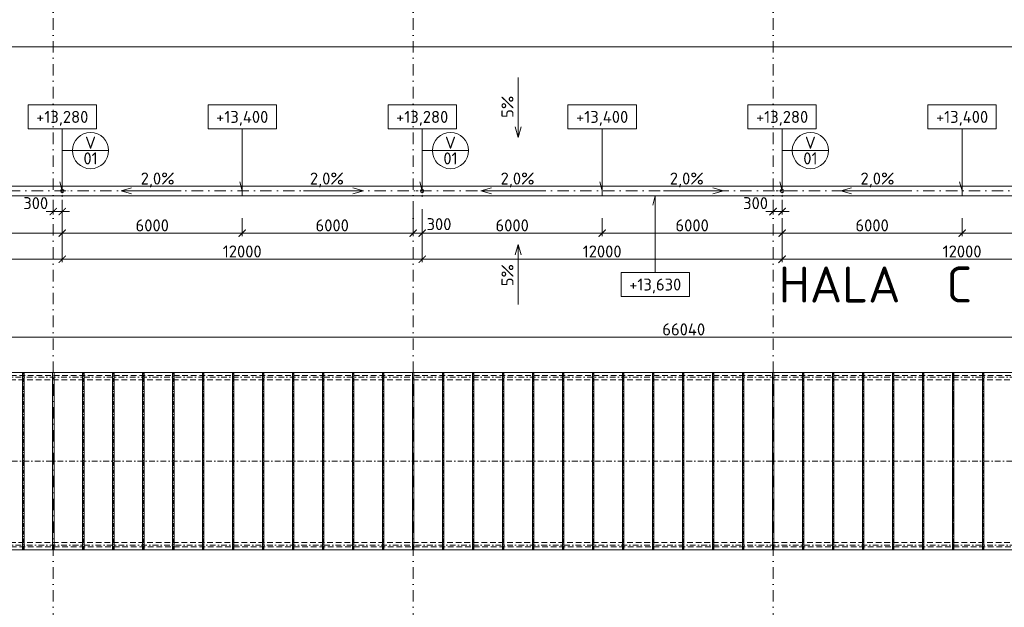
# Model space of a CAD drawing. Header units: millimetres. Extents: x 5450 to 1919026, y -34905 to 130825.
# Tile 126 of 154: x 157218 to 190045, y 79601 to 99176. Entities that reach past the tile are written whole.
import ezdxf
from ezdxf.enums import TextEntityAlignment as Align

# ---------------------------------------------------------------- set-up
doc = ezdxf.new("R2010")
doc.units = ezdxf.units.MM
for name, pattern in [('CENTERX2', [101.6, 63.5, -12.7, 12.7, -12.7]), ('DASHDOT', [25.4, 12.7, -6.35, 0, -6.35]), ('ČÁRKOVANÁ', [19.05, 12.7, -6.35])]:
    doc.linetypes.add(name, pattern=pattern)
doc.layers.get('Defpoints').update_dxf_attribs({"color": 8})
for name, color, linetype, lineweight in [('A99_N_kce-pohl', 1, 'Continuous', 9), ('A99_N_koty-200', 5, 'Continuous', 5), ('A99_N_koty-vysk', 160, 'Continuous', 5), ('A99_N_txt-popis-200', 240, 'Continuous', 5), ('A99_N_znaceni 200', 5, 'Continuous', 5), ('A99_S_osy', 1, 'CENTERX2', 5)]:
    doc.layers.add(name, color=color, linetype=linetype, lineweight=lineweight)
doc.styles.add('A99_kota', font='isocpeur.ttf', dxfattribs={"height": 2})
doc.styles.add('A99_popis', font='isocpeur.ttf')
doc.styles.add('ad_popis 100', font='isocpeur.ttf', dxfattribs={"height": 200})
doc.dimstyles.new('A99_kota_200 new', dxfattribs={"dimscale": 200, "dimtxt": 2, "dimasz": 1.2, "dimexe": 0.5, "dimexo": 1.5, "dimgap": 0.3, "dimtad": 1, "dimdec": 0, "dimzin": 3, "dimdsep": 46, "dimtxsty": 'A99_kota', "dimblk": 'ARCHTICK', "dimcen": 2.5, "dimazin": 2, "dimtfac": 0.75, "dimtdec": 0, "dimtmove": 2, "dimatfit": 0, "dimfxl": 4, "dimfxlon": 1, "dimtolj": 1, "dimtzin": 0, "dimlwd": 5, "dimlwe": 5, "dimarcsym": 0})

# ---------------------------------------------------------------- blocks, each defined once
blk = doc.blocks.new('*U20')
at = {"color": 0, "linetype": 'ByBlock'}
for p, q in [((5.7, -4), (5.7, -14.35)), ((5.7, -14.35), (5.29, -12.8))]:
    blk.add_line(p, q, dxfattribs=at)
blk.add_lwpolyline([(0, -4), (11.4, -4), (11.4, 0), (0, 0)], close=True, dxfattribs=at)
at = {"color": 0, "linetype": 'ByBlock', "style": 'A99_kota'}
for tag, p in [('VYSKA', (5.7, -2.24)), ('VYSKA_POPIS1', (5.7, -6.04)), ('VYSKA_POPIS2', (5.9, -9.54)), ('VYSKA_POPIS3', (5.9, -13.04))]:
    blk.add_attdef(tag, text='', height=2, dxfattribs=at).set_placement(p, align=Align.MIDDLE)
blk = doc.blocks.new('*U14')
at = {"color": 0, "linetype": 'ByBlock'}
blk.add_line((-3.02, 0), (3.02, 0), dxfattribs=at)
blk.add_circle((0, 0), 3.02, dxfattribs=at)
at = {"color": 0, "linetype": 'ByBlock', "style": 'A99_popis'}
for tag, p in [('KATEGORIE', (0, 1.31)), ('PRVEK', (0, -1.3))]:
    blk.add_attdef(tag, text='', height=2, dxfattribs=at).set_placement(p, align=Align.MIDDLE_CENTER)
blk = doc.blocks.new('*U21')
at = {"color": 0, "linetype": 'ByBlock'}
for p, q in [((5.7, 12.75), (5.29, 11.2)), ((5.7, 0), (5.7, 12.75))]:
    blk.add_line(p, q, dxfattribs=at)
blk.add_lwpolyline([(0, -4), (11.4, -4), (11.4, 0), (0, 0)], close=True, dxfattribs=at)
at = {"color": 0, "linetype": 'ByBlock', "style": 'A99_kota'}
for tag, p in [('VYSKA', (5.7, -2.24)), ('VYSKA_POPIS1', (5.7, -6.04)), ('VYSKA_POPIS2', (5.9, -9.54)), ('VYSKA_POPIS3', (5.9, -13.04))]:
    blk.add_attdef(tag, text='', height=2, dxfattribs=at).set_placement(p, align=Align.MIDDLE)
blk = doc.blocks.new('_ArchTick')
at = {"color": 0, "linetype": 'ByBlock', "const_width": 0.15}
blk.add_lwpolyline([(-0.5, -0.5), (0.5, 0.5)], dxfattribs=at)
blk = doc.blocks.new('*D1239')
at = {"layer": 'A99_N_koty-200', "color": 0, "linetype": 'Continuous', "lineweight": 5, "transparency": 16777216}
for p, q in [((73647, 98275), (73647, 98375)), ((73647, 98275), (206227, 98275)), ((206227, 98275), (206227, 98175))]:
    blk.add_line(p, q, dxfattribs=at)
at = {"layer": 'Defpoints', "color": 0, "linetype": 'Continuous', "lineweight": 18, "transparency": 16777216}
for p in [(206227, 98275), (206227, 98275), (73647, 98070)]:
    blk.add_point(p, dxfattribs=at)
at = {"layer": 'A99_N_koty-200', "color": 0, "linetype": 'Continuous', "lineweight": 5, "transparency": 16777216, "xscale": 240, "yscale": 240, "zscale": 240, "rotation": 180}
blk.add_blockref('_ArchTick', (73647, 98275), dxfattribs=at)
at = {"layer": 'A99_N_koty-200', "color": 0, "linetype": 'Continuous', "lineweight": 5, "transparency": 16777216, "xscale": 240, "yscale": 240, "zscale": 240}
blk.add_blockref('_ArchTick', (206227, 98275), dxfattribs=at)
at = {"layer": 'A99_N_koty-200', "color": 0, "linetype": 'Continuous', "transparency": 16777216, "insert": (144737, 98575), "char_height": 400, "attachment_point": 5, "style": 'A99_kota'}
blk.add_mtext('\\A1;132580', dxfattribs=at)
blk = doc.blocks.new('*D1391')
at = {"layer": 'A99_N_koty-200', "color": 0, "linetype": 'Continuous', "lineweight": 5, "transparency": 16777216}
for p, q in [((158337, 93170), (158337, 92683)), ((158637, 93170), (158637, 92683)), ((158337, 92783), (158097, 92783)), ((158337, 92783), (158637, 92783)), ((158637, 92783), (158877, 92783))]:
    blk.add_line(p, q, dxfattribs=at)
at = {"layer": 'Defpoints', "color": 0, "linetype": 'Continuous', "lineweight": 18, "transparency": 16777216}
for p in [(158337, 93470), (158637, 93470), (158637, 92783)]:
    blk.add_point(p, dxfattribs=at)
at = {"layer": 'A99_N_koty-200', "color": 0, "linetype": 'Continuous', "lineweight": 5, "transparency": 16777216, "xscale": 240, "yscale": 240, "zscale": 240}
blk.add_blockref('_ArchTick', (158337, 92783), dxfattribs=at)
at = {"layer": 'A99_N_koty-200', "color": 0, "linetype": 'Continuous', "lineweight": 5, "transparency": 16777216, "xscale": 240, "yscale": 240, "zscale": 240, "rotation": 180}
blk.add_blockref('_ArchTick', (158637, 92783), dxfattribs=at)
at = {"layer": 'A99_N_koty-200', "color": 0, "linetype": 'Continuous', "transparency": 16777216, "insert": (157752, 93065), "char_height": 400, "attachment_point": 5, "style": 'A99_kota'}
blk.add_mtext('\\A1;300', dxfattribs=at)
blk = doc.blocks.new('*D1395')
at = {"layer": 'A99_N_koty-200', "color": 0, "linetype": 'Continuous', "lineweight": 5, "transparency": 16777216}
for p, q in [((146637, 91995), (146637, 91095)), ((158637, 91995), (158637, 91095)), ((146637, 91195), (158637, 91195))]:
    blk.add_line(p, q, dxfattribs=at)
at = {"layer": 'Defpoints', "color": 0, "linetype": 'Continuous', "lineweight": 18, "transparency": 16777216}
for p in [(146637, 93470), (158637, 93470), (158637, 91195)]:
    blk.add_point(p, dxfattribs=at)
at = {"layer": 'A99_N_koty-200', "color": 0, "linetype": 'Continuous', "lineweight": 5, "transparency": 16777216, "xscale": 240, "yscale": 240, "zscale": 240, "rotation": 180}
blk.add_blockref('_ArchTick', (146637, 91195), dxfattribs=at)
at = {"layer": 'A99_N_koty-200', "color": 0, "linetype": 'Continuous', "lineweight": 5, "transparency": 16777216, "xscale": 240, "yscale": 240, "zscale": 240}
blk.add_blockref('_ArchTick', (158637, 91195), dxfattribs=at)
at = {"layer": 'A99_N_koty-200', "color": 0, "linetype": 'Continuous', "transparency": 16777216, "insert": (152637, 91455), "char_height": 400, "attachment_point": 5, "style": 'A99_kota'}
blk.add_mtext('\\A1;12000', dxfattribs=at)
blk = doc.blocks.new('*D1397')
at = {"layer": 'A99_N_koty-200', "color": 0, "linetype": 'Continuous', "lineweight": 5, "transparency": 16777216}
for p, q in [((182337, 93170), (182337, 92683)), ((182637, 93170), (182637, 92683)), ((182337, 92783), (182097, 92783)), ((182337, 92783), (182637, 92783)), ((182637, 92783), (182877, 92783))]:
    blk.add_line(p, q, dxfattribs=at)
at = {"layer": 'Defpoints', "color": 0, "linetype": 'Continuous', "lineweight": 18, "transparency": 16777216}
for p in [(182337, 93470), (182637, 93470), (182637, 92783)]:
    blk.add_point(p, dxfattribs=at)
at = {"layer": 'A99_N_koty-200', "color": 0, "linetype": 'Continuous', "lineweight": 5, "transparency": 16777216, "xscale": 240, "yscale": 240, "zscale": 240}
blk.add_blockref('_ArchTick', (182337, 92783), dxfattribs=at)
at = {"layer": 'A99_N_koty-200', "color": 0, "linetype": 'Continuous', "lineweight": 5, "transparency": 16777216, "xscale": 240, "yscale": 240, "zscale": 240, "rotation": 180}
blk.add_blockref('_ArchTick', (182637, 92783), dxfattribs=at)
at = {"layer": 'A99_N_koty-200', "color": 0, "linetype": 'Continuous', "transparency": 16777216, "insert": (181752, 93065), "char_height": 400, "attachment_point": 5, "style": 'A99_kota'}
blk.add_mtext('\\A1;300', dxfattribs=at)
blk = doc.blocks.new('*D1399')
at = {"layer": 'A99_N_koty-200', "color": 0, "linetype": 'Continuous', "lineweight": 5, "transparency": 16777216}
for p, q in [((170337, 92865), (170337, 91965)), ((170637, 92865), (170637, 91965)), ((170337, 92065), (170097, 92065)), ((170337, 92065), (170637, 92065)), ((170637, 92065), (170877, 92065))]:
    blk.add_line(p, q, dxfattribs=at)
at = {"layer": 'Defpoints', "color": 0, "linetype": 'Continuous', "lineweight": 18, "transparency": 16777216}
for p in [(170337, 93350), (170637, 93470), (170637, 92065)]:
    blk.add_point(p, dxfattribs=at)
at = {"layer": 'A99_N_koty-200', "color": 0, "linetype": 'Continuous', "lineweight": 5, "transparency": 16777216, "xscale": 240, "yscale": 240, "zscale": 240}
blk.add_blockref('_ArchTick', (170337, 92065), dxfattribs=at)
at = {"layer": 'A99_N_koty-200', "color": 0, "linetype": 'Continuous', "lineweight": 5, "transparency": 16777216, "xscale": 240, "yscale": 240, "zscale": 240, "rotation": 180}
blk.add_blockref('_ArchTick', (170637, 92065), dxfattribs=at)
at = {"layer": 'A99_N_koty-200', "color": 0, "linetype": 'Continuous', "transparency": 16777216, "insert": (171197, 92365), "char_height": 400, "attachment_point": 5, "style": 'A99_kota'}
blk.add_mtext('\\A1;300', dxfattribs=at)
blk = doc.blocks.new('*D1401')
at = {"layer": 'A99_N_koty-200', "color": 0, "linetype": 'Continuous', "lineweight": 5, "transparency": 16777216}
for p, q in [((170637, 91995), (170637, 91095)), ((182637, 91995), (182637, 91095)), ((170637, 91195), (182637, 91195))]:
    blk.add_line(p, q, dxfattribs=at)
at = {"layer": 'Defpoints', "color": 0, "linetype": 'Continuous', "lineweight": 18, "transparency": 16777216}
for p in [(170637, 93470), (182637, 93470), (182637, 91195)]:
    blk.add_point(p, dxfattribs=at)
at = {"layer": 'A99_N_koty-200', "color": 0, "linetype": 'Continuous', "lineweight": 5, "transparency": 16777216, "xscale": 240, "yscale": 240, "zscale": 240, "rotation": 180}
blk.add_blockref('_ArchTick', (170637, 91195), dxfattribs=at)
at = {"layer": 'A99_N_koty-200', "color": 0, "linetype": 'Continuous', "lineweight": 5, "transparency": 16777216, "xscale": 240, "yscale": 240, "zscale": 240}
blk.add_blockref('_ArchTick', (182637, 91195), dxfattribs=at)
at = {"layer": 'A99_N_koty-200', "color": 0, "linetype": 'Continuous', "transparency": 16777216, "insert": (176637, 91455), "char_height": 400, "attachment_point": 5, "style": 'A99_kota'}
blk.add_mtext('\\A1;12000', dxfattribs=at)
blk = doc.blocks.new('*D1403')
at = {"layer": 'A99_N_koty-200', "color": 0, "linetype": 'Continuous', "lineweight": 5, "transparency": 16777216}
for p, q in [((170637, 92560), (170637, 91965)), ((176637, 92560), (176637, 91965)), ((170637, 92065), (176637, 92065))]:
    blk.add_line(p, q, dxfattribs=at)
at = {"layer": 'Defpoints', "color": 0, "linetype": 'Continuous', "lineweight": 18, "transparency": 16777216}
for p in [(170637, 92860), (176637, 92860), (176637, 92065)]:
    blk.add_point(p, dxfattribs=at)
at = {"layer": 'A99_N_koty-200', "color": 0, "linetype": 'Continuous', "lineweight": 5, "transparency": 16777216, "xscale": 240, "yscale": 240, "zscale": 240, "rotation": 180}
blk.add_blockref('_ArchTick', (170637, 92065), dxfattribs=at)
at = {"layer": 'A99_N_koty-200', "color": 0, "linetype": 'Continuous', "lineweight": 5, "transparency": 16777216, "xscale": 240, "yscale": 240, "zscale": 240}
blk.add_blockref('_ArchTick', (176637, 92065), dxfattribs=at)
at = {"layer": 'A99_N_koty-200', "color": 0, "linetype": 'Continuous', "transparency": 16777216, "insert": (173637, 92325), "char_height": 400, "attachment_point": 5, "style": 'A99_kota'}
blk.add_mtext('\\A1;6000', dxfattribs=at)
blk = doc.blocks.new('*D1405')
at = {"layer": 'A99_N_koty-200', "color": 0, "linetype": 'Continuous', "lineweight": 5, "transparency": 16777216}
for p, q in [((176637, 92560), (176637, 91965)), ((182637, 92560), (182637, 91965)), ((182637, 92065), (176637, 92065))]:
    blk.add_line(p, q, dxfattribs=at)
at = {"layer": 'Defpoints', "color": 0, "linetype": 'Continuous', "lineweight": 18, "transparency": 16777216}
for p in [(176637, 92860), (182637, 92860), (176637, 92065)]:
    blk.add_point(p, dxfattribs=at)
at = {"layer": 'A99_N_koty-200', "color": 0, "linetype": 'Continuous', "lineweight": 5, "transparency": 16777216, "xscale": 240, "yscale": 240, "zscale": 240, "rotation": 180}
blk.add_blockref('_ArchTick', (176637, 92065), dxfattribs=at)
at = {"layer": 'A99_N_koty-200', "color": 0, "linetype": 'Continuous', "lineweight": 5, "transparency": 16777216, "xscale": 240, "yscale": 240, "zscale": 240}
blk.add_blockref('_ArchTick', (182637, 92065), dxfattribs=at)
at = {"layer": 'A99_N_koty-200', "color": 0, "linetype": 'Continuous', "transparency": 16777216, "insert": (179637, 92325), "char_height": 400, "attachment_point": 5, "style": 'A99_kota'}
blk.add_mtext('\\A1;6000', dxfattribs=at)
blk = doc.blocks.new('*D1431')
at = {"layer": 'A99_N_koty-200', "color": 0, "linetype": 'Continuous', "lineweight": 5, "transparency": 16777216}
for p, q in [((158637, 91995), (158637, 91095)), ((170637, 91995), (170637, 91095)), ((158637, 91195), (170637, 91195))]:
    blk.add_line(p, q, dxfattribs=at)
at = {"layer": 'Defpoints', "color": 0, "linetype": 'Continuous', "lineweight": 18, "transparency": 16777216}
for p in [(158637, 93470), (170637, 93470), (170637, 91195)]:
    blk.add_point(p, dxfattribs=at)
at = {"layer": 'A99_N_koty-200', "color": 0, "linetype": 'Continuous', "lineweight": 5, "transparency": 16777216, "xscale": 240, "yscale": 240, "zscale": 240, "rotation": 180}
blk.add_blockref('_ArchTick', (158637, 91195), dxfattribs=at)
at = {"layer": 'A99_N_koty-200', "color": 0, "linetype": 'Continuous', "lineweight": 5, "transparency": 16777216, "xscale": 240, "yscale": 240, "zscale": 240}
blk.add_blockref('_ArchTick', (170637, 91195), dxfattribs=at)
at = {"layer": 'A99_N_koty-200', "color": 0, "linetype": 'Continuous', "transparency": 16777216, "insert": (164637, 91455), "char_height": 400, "attachment_point": 5, "style": 'A99_kota'}
blk.add_mtext('\\A1;12000', dxfattribs=at)
blk = doc.blocks.new('*D1433')
at = {"layer": 'A99_N_koty-200', "color": 0, "linetype": 'Continuous', "lineweight": 5, "transparency": 16777216}
for p, q in [((158637, 92560), (158637, 91965)), ((164637, 92560), (164637, 91965)), ((158637, 92065), (164637, 92065))]:
    blk.add_line(p, q, dxfattribs=at)
at = {"layer": 'Defpoints', "color": 0, "linetype": 'Continuous', "lineweight": 18, "transparency": 16777216}
for p in [(158637, 92860), (164637, 92860), (164637, 92065)]:
    blk.add_point(p, dxfattribs=at)
at = {"layer": 'A99_N_koty-200', "color": 0, "linetype": 'Continuous', "lineweight": 5, "transparency": 16777216, "xscale": 240, "yscale": 240, "zscale": 240, "rotation": 180}
blk.add_blockref('_ArchTick', (158637, 92065), dxfattribs=at)
at = {"layer": 'A99_N_koty-200', "color": 0, "linetype": 'Continuous', "lineweight": 5, "transparency": 16777216, "xscale": 240, "yscale": 240, "zscale": 240}
blk.add_blockref('_ArchTick', (164637, 92065), dxfattribs=at)
at = {"layer": 'A99_N_koty-200', "color": 0, "linetype": 'Continuous', "transparency": 16777216, "insert": (161637, 92325), "char_height": 400, "attachment_point": 5, "style": 'A99_kota'}
blk.add_mtext('\\A1;6000', dxfattribs=at)
blk = doc.blocks.new('*D1435')
at = {"layer": 'A99_N_koty-200', "color": 0, "linetype": 'Continuous', "lineweight": 5, "transparency": 16777216}
for p, q in [((164637, 92560), (164637, 91965)), ((170637, 92560), (170637, 91965)), ((170637, 92065), (164637, 92065))]:
    blk.add_line(p, q, dxfattribs=at)
at = {"layer": 'Defpoints', "color": 0, "linetype": 'Continuous', "lineweight": 18, "transparency": 16777216}
for p in [(164637, 92860), (170637, 92860), (164637, 92065)]:
    blk.add_point(p, dxfattribs=at)
at = {"layer": 'A99_N_koty-200', "color": 0, "linetype": 'Continuous', "lineweight": 5, "transparency": 16777216, "xscale": 240, "yscale": 240, "zscale": 240, "rotation": 180}
blk.add_blockref('_ArchTick', (164637, 92065), dxfattribs=at)
at = {"layer": 'A99_N_koty-200', "color": 0, "linetype": 'Continuous', "lineweight": 5, "transparency": 16777216, "xscale": 240, "yscale": 240, "zscale": 240}
blk.add_blockref('_ArchTick', (170637, 92065), dxfattribs=at)
at = {"layer": 'A99_N_koty-200', "color": 0, "linetype": 'Continuous', "transparency": 16777216, "insert": (167637, 92325), "char_height": 400, "attachment_point": 5, "style": 'A99_kota'}
blk.add_mtext('\\A1;6000', dxfattribs=at)
blk = doc.blocks.new('*D1437')
at = {"layer": 'A99_N_koty-200', "color": 0, "linetype": 'Continuous', "lineweight": 5, "transparency": 16777216}
for p, q in [((182637, 91995), (182637, 91095)), ((194637, 91995), (194637, 91095)), ((182637, 91195), (194637, 91195))]:
    blk.add_line(p, q, dxfattribs=at)
at = {"layer": 'Defpoints', "color": 0, "linetype": 'Continuous', "lineweight": 18, "transparency": 16777216}
for p in [(182637, 93470), (194637, 93470), (194637, 91195)]:
    blk.add_point(p, dxfattribs=at)
at = {"layer": 'A99_N_koty-200', "color": 0, "linetype": 'Continuous', "lineweight": 5, "transparency": 16777216, "xscale": 240, "yscale": 240, "zscale": 240, "rotation": 180}
blk.add_blockref('_ArchTick', (182637, 91195), dxfattribs=at)
at = {"layer": 'A99_N_koty-200', "color": 0, "linetype": 'Continuous', "lineweight": 5, "transparency": 16777216, "xscale": 240, "yscale": 240, "zscale": 240}
blk.add_blockref('_ArchTick', (194637, 91195), dxfattribs=at)
at = {"layer": 'A99_N_koty-200', "color": 0, "linetype": 'Continuous', "transparency": 16777216, "insert": (188637, 91455), "char_height": 400, "attachment_point": 5, "style": 'A99_kota'}
blk.add_mtext('\\A1;12000', dxfattribs=at)
blk = doc.blocks.new('*D1439')
at = {"layer": 'A99_N_koty-200', "color": 0, "linetype": 'Continuous', "lineweight": 5, "transparency": 16777216}
for p, q in [((182637, 92560), (182637, 91965)), ((188637, 92560), (188637, 91965)), ((182637, 92065), (188637, 92065))]:
    blk.add_line(p, q, dxfattribs=at)
at = {"layer": 'Defpoints', "color": 0, "linetype": 'Continuous', "lineweight": 18, "transparency": 16777216}
for p in [(182637, 92860), (188637, 92860), (188637, 92065)]:
    blk.add_point(p, dxfattribs=at)
at = {"layer": 'A99_N_koty-200', "color": 0, "linetype": 'Continuous', "lineweight": 5, "transparency": 16777216, "xscale": 240, "yscale": 240, "zscale": 240, "rotation": 180}
blk.add_blockref('_ArchTick', (182637, 92065), dxfattribs=at)
at = {"layer": 'A99_N_koty-200', "color": 0, "linetype": 'Continuous', "lineweight": 5, "transparency": 16777216, "xscale": 240, "yscale": 240, "zscale": 240}
blk.add_blockref('_ArchTick', (188637, 92065), dxfattribs=at)
at = {"layer": 'A99_N_koty-200', "color": 0, "linetype": 'Continuous', "transparency": 16777216, "insert": (185637, 92325), "char_height": 400, "attachment_point": 5, "style": 'A99_kota'}
blk.add_mtext('\\A1;6000', dxfattribs=at)
blk = doc.blocks.new('*D1441')
at = {"layer": 'A99_N_koty-200', "color": 0, "linetype": 'Continuous', "lineweight": 5, "transparency": 16777216}
for p, q in [((188637, 92560), (188637, 91965)), ((194637, 92560), (194637, 91965)), ((194637, 92065), (188637, 92065))]:
    blk.add_line(p, q, dxfattribs=at)
at = {"layer": 'Defpoints', "color": 0, "linetype": 'Continuous', "lineweight": 18, "transparency": 16777216}
for p in [(188637, 92860), (194637, 92860), (188637, 92065)]:
    blk.add_point(p, dxfattribs=at)
at = {"layer": 'A99_N_koty-200', "color": 0, "linetype": 'Continuous', "lineweight": 5, "transparency": 16777216, "xscale": 240, "yscale": 240, "zscale": 240, "rotation": 180}
blk.add_blockref('_ArchTick', (188637, 92065), dxfattribs=at)
at = {"layer": 'A99_N_koty-200', "color": 0, "linetype": 'Continuous', "lineweight": 5, "transparency": 16777216, "xscale": 240, "yscale": 240, "zscale": 240}
blk.add_blockref('_ArchTick', (194637, 92065), dxfattribs=at)
at = {"layer": 'A99_N_koty-200', "color": 0, "linetype": 'Continuous', "transparency": 16777216, "insert": (191637, 92325), "char_height": 400, "attachment_point": 5, "style": 'A99_kota'}
blk.add_mtext('\\A1;6000', dxfattribs=at)
blk = doc.blocks.new('*D1533')
at = {"layer": 'A99_N_koty-200', "color": 0, "linetype": 'Continuous', "lineweight": 5, "transparency": 16777216}
for p, q in [((152637, 92865), (152637, 91965)), ((158637, 92865), (158637, 91965)), ((158637, 92065), (152637, 92065))]:
    blk.add_line(p, q, dxfattribs=at)
at = {"layer": 'Defpoints', "color": 0, "linetype": 'Continuous', "lineweight": 18, "transparency": 16777216}
for p in [(152637, 93350), (158637, 93470), (152637, 92065)]:
    blk.add_point(p, dxfattribs=at)
at = {"layer": 'A99_N_koty-200', "color": 0, "linetype": 'Continuous', "lineweight": 5, "transparency": 16777216, "xscale": 240, "yscale": 240, "zscale": 240, "rotation": 180}
blk.add_blockref('_ArchTick', (152637, 92065), dxfattribs=at)
at = {"layer": 'A99_N_koty-200', "color": 0, "linetype": 'Continuous', "lineweight": 5, "transparency": 16777216, "xscale": 240, "yscale": 240, "zscale": 240}
blk.add_blockref('_ArchTick', (158637, 92065), dxfattribs=at)
at = {"layer": 'A99_N_koty-200', "color": 0, "linetype": 'Continuous', "transparency": 16777216, "insert": (155637, 92325), "char_height": 400, "attachment_point": 5, "style": 'A99_kota'}
blk.add_mtext('\\A1;6000', dxfattribs=at)
blk = doc.blocks.new('*D1727')
at = {"layer": 'A99_N_koty-200', "color": 0, "linetype": 'Continuous', "lineweight": 5, "transparency": 16777216}
for p, q in [((146337, 87800), (146337, 88700)), ((212377, 87800), (212377, 88700)), ((212377, 88600), (146337, 88600))]:
    blk.add_line(p, q, dxfattribs=at)
at = {"layer": 'Defpoints', "color": 0, "linetype": 'Continuous', "lineweight": 18, "transparency": 16777216}
for p in [(146337, 88600), (146337, 87425), (212377, 87425)]:
    blk.add_point(p, dxfattribs=at)
at = {"layer": 'A99_N_koty-200', "color": 0, "linetype": 'Continuous', "lineweight": 5, "transparency": 16777216, "xscale": 240, "yscale": 240, "zscale": 240, "rotation": 180}
blk.add_blockref('_ArchTick', (146337, 88600), dxfattribs=at)
at = {"layer": 'A99_N_koty-200', "color": 0, "linetype": 'Continuous', "lineweight": 5, "transparency": 16777216, "xscale": 240, "yscale": 240, "zscale": 240}
blk.add_blockref('_ArchTick', (212377, 88600), dxfattribs=at)
at = {"layer": 'A99_N_koty-200', "color": 0, "linetype": 'Continuous', "transparency": 16777216, "insert": (179357, 88860), "char_height": 400, "attachment_point": 5, "style": 'A99_kota'}
blk.add_mtext('\\A1;66040', dxfattribs=at)

msp = doc.modelspace()

# ---------------------------------------------------------------- linework, layer by layer
at = {"layer": 'A99_N_kce-pohl', "linetype": 'Continuous', "lineweight": 9}
for p, q in [((157312.3, 81515), (157312.3, 87425)), ((157362.3, 81515), (157362.3, 87425)), ((158312.3, 81515), (158312.3, 87425)), ((158362.3, 81515), (158362.3, 87425)), ((159312.3, 81515), (159312.3, 87425)), ((159362.3, 81515), (159362.3, 87425)), ((160312.3, 81515), (160312.3, 87425)), ((160362.3, 81515), (160362.3, 87425)), ((161312.3, 81515), (161312.3, 87425)), ((161362.3, 81515), (161362.3, 87425)), ((162312.3, 81515), (162312.3, 87425)), ((162362.3, 81515), (162362.3, 87425)), ((163312.3, 81515), (163312.3, 87425)), ((163362.3, 81515), (163362.3, 87425)), ((164312.3, 81515), (164312.3, 87425)), ((164362.3, 81515), (164362.3, 87425)), ((165312.3, 81515), (165312.3, 87425)), ((165362.3, 81515), (165362.3, 87425)), ((166312.3, 81515), (166312.3, 87425)), ((166362.3, 81515), (166362.3, 87425)), ((167312.3, 81515), (167312.3, 87425)), ((167362.3, 81515), (167362.3, 87425)), ((168312.3, 81515), (168312.3, 87425)), ((168362.3, 81515), (168362.3, 87425)), ((169312.3, 81515), (169312.3, 87425)), ((169362.3, 81515), (169362.3, 87425)), ((170312.3, 81515), (170312.3, 87425)), ((170362.3, 81515), (170362.3, 87425)), ((171312.3, 81515), (171312.3, 87425)), ((171362.3, 81515), (171362.3, 87425)), ((172312.3, 81515), (172312.3, 87425)), ((172362.3, 81515), (172362.3, 87425)), ((173312.3, 81515), (173312.3, 87425)), ((173362.3, 81515), (173362.3, 87425)), ((174312.3, 81515), (174312.3, 87425)), ((174362.3, 81515), (174362.3, 87425)), ((175312.3, 81515), (175312.3, 87425)), ((175362.3, 81515), (175362.3, 87425)), ((176312.3, 81515), (176312.3, 87425)), ((176362.3, 81515), (176362.3, 87425)), ((177312.3, 81515), (177312.3, 87425)), ((177362.3, 81515), (177362.3, 87425)), ((178312.3, 81515), (178312.3, 87425)), ((178362.3, 81515), (178362.3, 87425)), ((179312.3, 81515), (179312.3, 87425)), ((179362.3, 81515), (179362.3, 87425)), ((180312.3, 81515), (180312.3, 87425)), ((180362.3, 81515), (180362.3, 87425)), ((181312.3, 81515), (181312.3, 87425)), ((181362.3, 81515), (181362.3, 87425)), ((182312.3, 81515), (182312.3, 87425)), ((182362.3, 81515), (182362.3, 87425)), ((183312.3, 81515), (183312.3, 87425)), ((183362.3, 81515), (183362.3, 87425)), ((184312.3, 81515), (184312.3, 87425)), ((184362.3, 81515), (184362.3, 87425)), ((185312.3, 81515), (185312.3, 87425)), ((185362.3, 81515), (185362.3, 87425)), ((186312.3, 81515), (186312.3, 87425)), ((186362.3, 81515), (186362.3, 87425)), ((187312.3, 81515), (187312.3, 87425)), ((187362.3, 81515), (187362.3, 87425)), ((188312.3, 81515), (188312.3, 87425)), ((188362.3, 81515), (188362.3, 87425)), ((189312.3, 81515), (189312.3, 87425)), ((189362.3, 81515), (189362.3, 87425))]:
    msp.add_line(p, q, dxfattribs=at)
at = {"layer": 'A99_N_kce-pohl', "linetype": 'Continuous', "ltscale": 25}
msp.add_lwpolyline([(218477.3, 93305), (218477.3, 93635), (73787.3, 93635), (73787.3, 93305)], close=True, dxfattribs=at)
at = {"layer": 'A99_N_kce-pohl', "linetype": 'DASHDOT', "lineweight": 5, "ltscale": 5}
for points in [[(158637.3, 93270), (158637.3, 93670)], [(170637.3, 93270), (170637.3, 93670)], [(182637.3, 93270), (182637.3, 93670)], [(158437.3, 93470), (158837.3, 93470)], [(170437.3, 93470), (170837.3, 93470)], [(182437.3, 93470), (182837.3, 93470)]]:
    msp.add_lwpolyline(points, dxfattribs=at)
at = {"layer": 'A99_N_kce-pohl', "linetype": 'Continuous', "lineweight": 5}
for points in [[(164637.3, 93305), (164637.3, 93635)], [(176637.3, 93305), (176637.3, 93635)], [(188637.3, 93305), (188637.3, 93635)]]:
    msp.add_lwpolyline(points, dxfattribs=at)
at = {"layer": 'A99_N_kce-pohl', "linetype": 'ČÁRKOVANÁ', "lineweight": 9, "ltscale": 15}
for points in [[(212547.3, 87325), (79577.3, 87325)], [(212237.3, 87175.3), (79887.3, 87175.3)], [(212237.3, 81764.7), (79887.3, 81764.7)], [(212547.3, 81615), (79577.3, 81615)]]:
    msp.add_lwpolyline(points, dxfattribs=at)
at = {"layer": 'A99_N_kce-pohl', "linetype": 'Continuous', "lineweight": 9}
msp.add_lwpolyline([(79717.3, 87425), (212407.3, 87425), (212407.3, 81515), (79717.3, 81515)], close=True, dxfattribs=at)
for points in [[(157312.3, 84845), (157312.3, 84665)], [(157362.3, 84845), (157362.3, 84665)], [(158312.3, 84845), (158312.3, 84665)], [(158362.3, 84845), (158362.3, 84665)], [(159312.3, 84845), (159312.3, 84665)], [(159362.3, 84845), (159362.3, 84665)], [(160312.3, 84845), (160312.3, 84665)], [(160362.3, 84845), (160362.3, 84665)], [(161312.3, 84845), (161312.3, 84665)], [(161362.3, 84845), (161362.3, 84665)], [(162312.3, 84845), (162312.3, 84665)], [(162362.3, 84845), (162362.3, 84665)], [(163312.3, 84845), (163312.3, 84665)], [(163362.3, 84845), (163362.3, 84665)], [(164312.3, 84845), (164312.3, 84665)], [(164362.3, 84845), (164362.3, 84665)], [(165312.3, 84845), (165312.3, 84665)], [(165362.3, 84845), (165362.3, 84665)], [(166312.3, 84845), (166312.3, 84665)], [(166362.3, 84845), (166362.3, 84665)], [(167312.3, 84845), (167312.3, 84665)], [(167362.3, 84845), (167362.3, 84665)], [(168312.3, 84845), (168312.3, 84665)], [(168362.3, 84845), (168362.3, 84665)], [(169312.3, 84845), (169312.3, 84665)], [(169362.3, 84845), (169362.3, 84665)], [(170312.3, 84845), (170312.3, 84665)], [(170362.3, 84845), (170362.3, 84665)], [(171312.3, 84845), (171312.3, 84665)], [(171362.3, 84845), (171362.3, 84665)], [(172312.3, 84845), (172312.3, 84665)], [(172362.3, 84845), (172362.3, 84665)], [(173312.3, 84845), (173312.3, 84665)], [(173362.3, 84845), (173362.3, 84665)], [(174312.3, 84845), (174312.3, 84665)], [(174362.3, 84845), (174362.3, 84665)], [(175312.3, 84845), (175312.3, 84665)], [(175362.3, 84845), (175362.3, 84665)], [(176312.3, 84845), (176312.3, 84665)], [(176362.3, 84845), (176362.3, 84665)], [(177312.3, 84845), (177312.3, 84665)], [(177362.3, 84845), (177362.3, 84665)], [(178312.3, 84845), (178312.3, 84665)], [(178362.3, 84845), (178362.3, 84665)], [(179312.3, 84845), (179312.3, 84665)], [(179362.3, 84845), (179362.3, 84665)], [(180312.3, 84845), (180312.3, 84665)], [(180362.3, 84845), (180362.3, 84665)], [(181312.3, 84845), (181312.3, 84665)], [(181362.3, 84845), (181362.3, 84665)], [(182312.3, 84845), (182312.3, 84665)], [(182362.3, 84845), (182362.3, 84665)], [(183312.3, 84845), (183312.3, 84665)], [(183362.3, 84845), (183362.3, 84665)], [(184312.3, 84845), (184312.3, 84665)], [(184362.3, 84845), (184362.3, 84665)], [(185312.3, 84845), (185312.3, 84665)], [(185362.3, 84845), (185362.3, 84665)], [(186312.3, 84845), (186312.3, 84665)], [(186362.3, 84845), (186362.3, 84665)], [(187312.3, 84845), (187312.3, 84665)], [(187362.3, 84845), (187362.3, 84665)], [(188312.3, 84845), (188312.3, 84665)], [(188362.3, 84845), (188362.3, 84665)], [(189312.3, 84845), (189312.3, 84665)], [(189362.3, 84845), (189362.3, 84665)]]:
    msp.add_lwpolyline(points, dxfattribs=at)
at = {"layer": 'A99_N_kce-pohl', "linetype": 'Continuous'}
for centre in [(158637.3, 93470), (170637.3, 93470), (182637.3, 93470)]:
    msp.add_circle(centre, 60, dxfattribs=at)
at = {"layer": 'A99_N_koty-vysk'}
for points in [[(173837.3, 95252), (173837.3, 97252)], [(173837.3, 95252), (173737.3, 95602)], [(173837.3, 95252), (173937.3, 95602)], [(160597.3, 93470), (160947.3, 93570)], [(168677.3, 93470), (168327.3, 93570)], [(172597.3, 93470), (172947.3, 93570)], [(180677.3, 93470), (180327.3, 93570)], [(184597.3, 93470), (184947.3, 93570)], [(160597.3, 93470), (162597.3, 93470)], [(160597.3, 93470), (160947.3, 93370)], [(168677.3, 93470), (166677.3, 93470)], [(168677.3, 93470), (168327.3, 93370)], [(172597.3, 93470), (174597.3, 93470)], [(172597.3, 93470), (172947.3, 93370)], [(180677.3, 93470), (178677.3, 93470)], [(180677.3, 93470), (180327.3, 93370)], [(184597.3, 93470), (186597.3, 93470)], [(184597.3, 93470), (184947.3, 93370)], [(173837.3, 91688), (173737.3, 91338)], [(173837.3, 91688), (173837.3, 89688)], [(173837.3, 91688), (173937.3, 91338)]]:
    msp.add_lwpolyline(points, dxfattribs=at)
at = {"layer": 'A99_N_znaceni 200'}
for points in [[(158975.8, 94816.5), (158637.3, 94816.5)], [(170975.8, 94816.5), (170637.3, 94816.5)], [(182975.8, 94816.5), (182637.3, 94816.5)]]:
    msp.add_lwpolyline(points, dxfattribs=at)
at = {"layer": 'A99_S_osy', "linetype": 'DASHDOT', "lineweight": 5, "ltscale": 10}
for p, q in [((157337.3, 81515), (157337.3, 87425)), ((159337.3, 81515), (159337.3, 87425)), ((160337.3, 81515), (160337.3, 87425)), ((161337.3, 81515), (161337.3, 87425)), ((162337.3, 81515), (162337.3, 87425)), ((163337.3, 81515), (163337.3, 87425)), ((164337.3, 81515), (164337.3, 87425)), ((165337.3, 81515), (165337.3, 87425)), ((166337.3, 81515), (166337.3, 87425)), ((167337.3, 81515), (167337.3, 87425)), ((168337.3, 81515), (168337.3, 87425)), ((169337.3, 81515), (169337.3, 87425)), ((171337.3, 81515), (171337.3, 87425)), ((172337.3, 81515), (172337.3, 87425)), ((173337.3, 81515), (173337.3, 87425)), ((174337.3, 81515), (174337.3, 87425)), ((175337.3, 81515), (175337.3, 87425)), ((176337.3, 81515), (176337.3, 87425)), ((177337.3, 81515), (177337.3, 87425)), ((178337.3, 81515), (178337.3, 87425)), ((179337.3, 81515), (179337.3, 87425)), ((180337.3, 81515), (180337.3, 87425)), ((181337.3, 81515), (181337.3, 87425)), ((183337.3, 81515), (183337.3, 87425)), ((184337.3, 81515), (184337.3, 87425)), ((185337.3, 81515), (185337.3, 87425)), ((186337.3, 81515), (186337.3, 87425)), ((187337.3, 81515), (187337.3, 87425)), ((188337.3, 81515), (188337.3, 87425)), ((189337.3, 81515), (189337.3, 87425))]:
    msp.add_line(p, q, dxfattribs=at)
at = {"layer": 'A99_S_osy', "linetype": 'DASHDOT', "lineweight": 5, "ltscale": 25}
msp.add_line((188337.3, 87425), (188337.3, 81515), dxfattribs=at)
at = {"layer": 'A99_S_osy', "linetype": 'DASHDOT', "lineweight": 5, "ltscale": 30}
for points in [[(158337.3, 130470), (158337.3, 27060)], [(170337.3, 130470), (170337.3, 27060)], [(182337.3, 130470), (182337.3, 27060)], [(247162.3, 93470), (72162.3, 93470)]]:
    msp.add_lwpolyline(points, dxfattribs=at)
at = {"layer": 'A99_S_osy', "linetype": 'DASHDOT', "lineweight": 5, "ltscale": 15}
for points in [[(212527.3, 87265), (79652.3, 87265)], [(212407.3, 84470), (79717.3, 84470)], [(212527.3, 81675), (79652.3, 81675)]]:
    msp.add_lwpolyline(points, dxfattribs=at)

# ---------------------------------------------------------------- block references
at = {"layer": 'A99_N_koty-vysk', "xscale": 200, "yscale": 200, "zscale": 200}
for name, p, values in [('*U20', (157497.3, 96340), {'VYSKA': '+13,280'}), ('*U20', (163497.3, 96340), {'VYSKA': '+13,400'}), ('*U20', (169497.3, 96340), {'VYSKA': '+13,280'}), ('*U20', (175497.3, 96340), {'VYSKA': '+13,400'}), ('*U20', (181497.3, 96340), {'VYSKA': '+13,280'}), ('*U20', (187497.3, 96340), {'VYSKA': '+13,400'}), ('*U21', (177267.3, 90755), {'VYSKA': '+13,630'})]:
    msp.add_blockref(name, p, dxfattribs=at).add_auto_attribs(values)
at = {"layer": 'A99_N_znaceni 200', "xscale": 200, "yscale": 200, "zscale": 200}
for p in [(159579.8, 94816.5), (171579.8, 94816.5), (183579.8, 94816.5)]:
    msp.add_blockref('*U14', p, dxfattribs=at).add_auto_attribs({'KATEGORIE': 'V', 'PRVEK': '01'})

# ---------------------------------------------------------------- texts
at = {"layer": 'A99_N_koty-vysk', "char_height": 400, "rotation": 90, "style": 'ad_popis 100'}
for insert, attachment_point in [((173280, 95905), 1), ((173280, 91035), 3)]:
    msp.add_mtext_dynamic_manual_height_columns('5%', width=140, gutter_width=2000, heights=[0], dxfattribs=dict(at, insert=insert, attachment_point=attachment_point))
at = {"layer": 'A99_N_koty-vysk', "char_height": 400, "style": 'ad_popis 100'}
for insert, attachment_point in [((161250.3, 94085), 1), ((168024.3, 94085), 3), ((173250.3, 94085), 1), ((180024.3, 94085), 3), ((185250.3, 94085), 1)]:
    msp.add_mtext_dynamic_manual_height_columns('2,0%', width=673.852, gutter_width=2000, heights=[0], dxfattribs=dict(at, insert=insert, attachment_point=attachment_point))
at = {"layer": 'A99_N_txt-popis-200', "lineweight": 9, "ltscale": 5, "style": 'ad_popis 100'}
msp.add_text('HALA  C', height=1200, dxfattribs=at).set_placement((182522.3, 89755))

# ---------------------------------------------------------------- dimensions: what is measured, and where the dimension line sits
at = {"layer": 'A99_N_koty-200', "linetype": 'Continuous'}
for base, p1, p2, picture, middle in [((206227.3, 98275), (73647.3, 98070), (206227.3, 98275), '*D1239', (144737.3, 98575)), ((158637.3, 92782.5), (158337.3, 93470), (158637.3, 93470), '*D1391', (157752.3, 93065)), ((170637.3, 92065), (170337.3, 93350), (170637.3, 93470), '*D1399', (171197.3, 92365)), ((182637.3, 92782.5), (182337.3, 93470), (182637.3, 93470), '*D1397', (181752.3, 93065))]:
    dim = msp.add_linear_dim(base=base, p1=p1, p2=p2, dimstyle='A99_kota_200 new', override={"dimscale": 0, "dimtix": 1, "dimtofl": 1, "dimtmove": 2, "dimatfit": 0}, dxfattribs=at)
    dim.commit()
    dim.dimension.update_dxf_attribs({"geometry": picture, "text_midpoint": middle, "dimtype": 160})
for base, p1, p2, picture, middle in [((158637.3, 91195), (146637.3, 93470), (158637.3, 93470), '*D1395', (152637.3, 91455)), ((170637.3, 91195), (158637.3, 93470), (170637.3, 93470), '*D1431', (164637.3, 91455)), ((182637.3, 91195), (170637.3, 93470), (182637.3, 93470), '*D1401', (176637.3, 91455)), ((194637.3, 91195), (182637.3, 93470), (194637.3, 93470), '*D1437', (188637.3, 91455)), ((164637.3, 92065), (158637.3, 92860), (164637.3, 92860), '*D1433', (161637.3, 92325)), ((176637.3, 92065), (170637.3, 92860), (176637.3, 92860), '*D1403', (173637.3, 92325)), ((188637.3, 92065), (182637.3, 92860), (188637.3, 92860), '*D1439', (185637.3, 92325))]:
    dim = msp.add_linear_dim(base=base, p1=p1, p2=p2, dimstyle='A99_kota_200 new', override={"dimscale": 0, "dimtix": 1, "dimtofl": 1, "dimtmove": 2, "dimatfit": 0}, dxfattribs=at)
    dim.commit()
    dim.dimension.update_dxf_attribs({"geometry": picture, "text_midpoint": middle})
for base, p1, p2, picture, middle in [((152637.3, 92065), (158637.3, 93470), (152637.3, 93350), '*D1533', (155637.3, 92325)), ((164637.3, 92065), (170637.3, 92860), (164637.3, 92860), '*D1435', (167637.3, 92325)), ((176637.3, 92065), (182637.3, 92860), (176637.3, 92860), '*D1405', (179637.3, 92325)), ((188637.3, 92065), (194637.3, 92860), (188637.3, 92860), '*D1441', (191637.3, 92325)), ((146337.3, 88600), (212377.3, 87425), (146337.3, 87425), '*D1727', (179357.3, 88860))]:
    dim = msp.add_linear_dim(base=base, p1=p1, p2=p2, angle=180, dimstyle='A99_kota_200 new', override={"dimscale": 0, "dimtix": 1, "dimtofl": 1, "dimtmove": 2, "dimatfit": 0}, dxfattribs=at)
    dim.commit()
    dim.dimension.update_dxf_attribs({"geometry": picture, "text_midpoint": middle})

doc.saveas('drawing.dxf')
